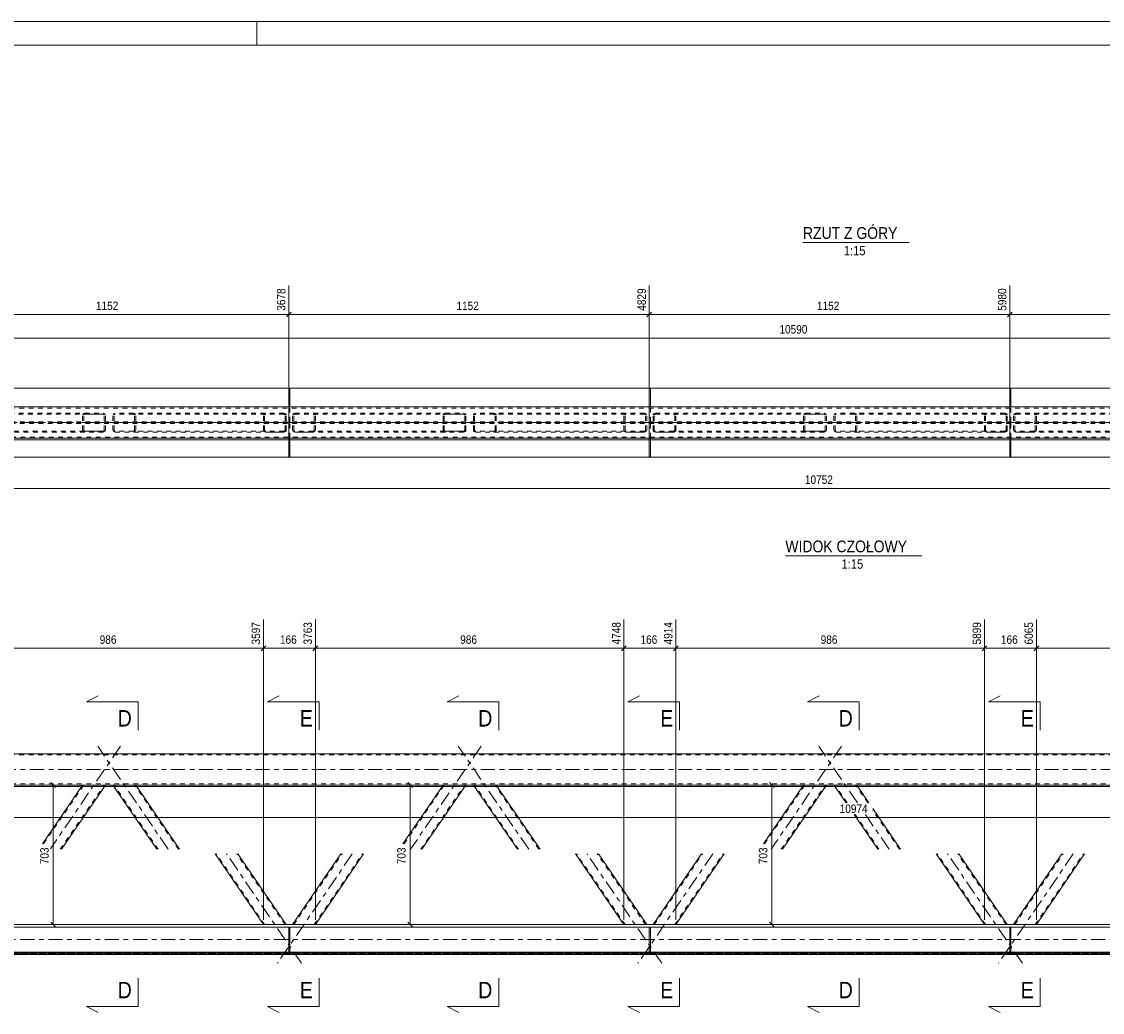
# Model space of a CAD drawing. Header units: millimetres. Extents: x 0 to 910, y 0 to 420.
# Tile 3 of 7: x 230 to 460, y 209 to 420. Entities that reach past the tile are written whole.
import ezdxf

# ---------------------------------------------------------------- set-up
doc = ezdxf.new("R2010")
doc.units = ezdxf.units.MM
for name, pattern in [('XKITLINE00', [0]), ('XKITLINE01', [4, 1, -1, 1, -1]), ('XKITLINE03', [6, 3, -1, 1, -1])]:
    doc.linetypes.add(name, pattern=pattern)
for name, color, linetype, lineweight in [('Arkusz rysunku', 3, 'Continuous', 0), ('Element', 2, 'Continuous', 0), ('Inny typ obiektu', 7, 'Continuous', 0), ('Przekrój', 7, 'Continuous', 0), ('Wymiar', 4, 'Continuous', 0)]:
    doc.layers.add(name, color=color, linetype=linetype, lineweight=lineweight)
doc.styles.add('ARIAL', font='ARIAL.TTF')

msp = doc.modelspace()

# ---------------------------------------------------------------- linework, layer by layer
at = {"layer": 'Arkusz rysunku', "linetype": 'XKITLINE00', "lineweight": 0}
for p, q in [((910, 420), (0, 420)), ((280, 415), (280, 420)), ((905, 415), (5, 415))]:
    msp.add_line(p, q, dxfattribs=at)
at = {"layer": 'Element', "linetype": 'XKITLINE00', "lineweight": 0}
for p, q in [((773.22, 341.98), (51.09, 341.98)), ((773.22, 341.98), (51.09, 341.98)), ((286.78, 341.98), (286.78, 337.98)), ((286.78, 341.98), (287.04, 341.98)), ((287.04, 341.98), (287.04, 337.98)), ((363.53, 341.98), (363.53, 337.98)), ((363.53, 341.98), (363.8, 341.98)), ((363.8, 341.98), (363.8, 337.98)), ((440.29, 341.98), (440.29, 337.98)), ((440.29, 341.98), (440.55, 341.98)), ((440.55, 341.98), (440.55, 337.98)), ((718.41, 337.98), (85.68, 337.98)), ((85.68, 331.31), (718.41, 331.31)), ((286.78, 327.31), (286.78, 331.31)), ((287.04, 331.31), (287.04, 327.31)), ((363.53, 327.31), (363.53, 331.31)), ((363.8, 331.31), (363.8, 327.31)), ((440.29, 327.31), (440.29, 331.31)), ((440.55, 331.31), (440.55, 327.31)), ((773.22, 327.31), (96.02, 327.31)), ((773.22, 327.3), (96.02, 327.3)), ((287.04, 327.31), (286.78, 327.31)), ((363.8, 327.31), (363.53, 327.31)), ((440.55, 327.31), (440.29, 327.31)), ((85.68, 264.16), (718.41, 264.16)), ((708.25, 257.5), (95.69, 257.5)), ((234.34, 245.01), (242.88, 257.5)), ((247.73, 257.5), (238.38, 243.83)), ((258.69, 243.83), (249.34, 257.5)), ((254.19, 257.5), (263.54, 243.83)), ((311.1, 245.01), (319.64, 257.5)), ((324.49, 257.5), (315.13, 243.83)), ((335.45, 243.83), (326.1, 257.5)), ((330.94, 257.5), (340.3, 243.83)), ((387.85, 245.01), (396.39, 257.5)), ((401.24, 257.5), (391.89, 243.83)), ((405.43, 253.72), (402.85, 257.5)), ((407.7, 257.5), (410.28, 253.72)), ((412.2, 243.83), (407.16, 251.2)), ((411.12, 252.5), (417.05, 243.83)), ((281.39, 227.8), (271.1, 242.83)), ((275.95, 242.83), (286.24, 227.8)), ((287.59, 227.8), (297.88, 242.83)), ((302.72, 242.83), (292.44, 227.8)), ((358.14, 227.8), (347.86, 242.83)), ((352.71, 242.83), (362.99, 227.8)), ((364.35, 227.8), (374.63, 242.83)), ((379.48, 242.83), (369.19, 227.8)), ((434.9, 227.8), (424.61, 242.83)), ((429.46, 242.83), (439.74, 227.8)), ((441.1, 227.8), (451.38, 242.83)), ((456.23, 242.83), (445.95, 227.8)), ((773.22, 227.27), (51.09, 227.27)), ((773.22, 227.8), (53.56, 227.8)), ((286.78, 221.8), (286.78, 227.27)), ((287.04, 227.27), (286.78, 227.27)), ((287.04, 221.8), (287.04, 227.27)), ((363.53, 221.8), (363.53, 227.27)), ((363.8, 227.27), (363.53, 227.27)), ((363.8, 221.8), (363.8, 227.27)), ((440.29, 221.8), (440.29, 227.27)), ((440.55, 227.27), (440.29, 227.27)), ((440.55, 221.8), (440.55, 227.27)), ((773.22, 221.8), (41.62, 221.8)), ((41.62, 221.53), (773.22, 221.53)), ((41.62, 221.4), (773.22, 221.4)), ((773.22, 221.4), (41.62, 221.4)), ((286.78, 221.94), (210.29, 221.94)), ((286.78, 221.8), (287.04, 221.8)), ((363.53, 221.94), (287.04, 221.94)), ((363.53, 221.8), (363.8, 221.8)), ((440.29, 221.94), (363.8, 221.94)), ((440.29, 221.8), (440.55, 221.8)), ((517.04, 221.94), (440.55, 221.94))]:
    msp.add_line(p, q, dxfattribs=at)
at = {"layer": 'Element', "linetype": 'XKITLINE01', "lineweight": 0}
for p, q in [((41.62, 337.99), (773.22, 337.99)), ((773.22, 337.98), (41.62, 337.98)), ((747.73, 337.98), (53.56, 337.98)), ((718.41, 337.71), (85.68, 337.71)), ((211.32, 336.64), (243.37, 336.64)), ((215.2, 336.44), (247.25, 336.44)), ((242.92, 336.4), (242.88, 336.24)), ((242.88, 333.04), (242.88, 336.24)), ((243.03, 336.53), (242.92, 336.4)), ((243.18, 336.61), (243.03, 336.53)), ((243.13, 336.24), (243.14, 336.32)), ((243.13, 333.04), (243.13, 336.24)), ((243.14, 336.32), (243.2, 336.39)), ((243.37, 336.64), (243.18, 336.61)), ((243.2, 336.39), (243.28, 336.43)), ((243.28, 336.43), (243.37, 336.44)), ((243.37, 336.64), (247.25, 336.64)), ((247.25, 336.44), (243.37, 336.44)), ((247.43, 336.61), (247.25, 336.64)), ((247.25, 336.44), (247.34, 336.43)), ((247.34, 336.43), (247.42, 336.39)), ((247.42, 336.39), (247.47, 336.32)), ((247.59, 336.53), (247.43, 336.61)), ((247.47, 336.32), (247.49, 336.24)), ((247.49, 333.04), (247.49, 336.24)), ((247.69, 336.4), (247.59, 336.53)), ((247.73, 336.24), (247.69, 336.4)), ((247.73, 333.04), (247.73, 336.24)), ((249.38, 336.4), (249.34, 336.24)), ((249.34, 333.04), (249.34, 336.24)), ((249.48, 336.53), (249.38, 336.4)), ((249.64, 336.61), (249.48, 336.53)), ((249.58, 336.24), (249.6, 336.32)), ((249.58, 333.04), (249.58, 336.24)), ((249.6, 336.32), (249.65, 336.39)), ((249.83, 336.64), (249.64, 336.61)), ((249.65, 336.39), (249.73, 336.43)), ((249.73, 336.43), (249.83, 336.44)), ((285.75, 336.64), (249.83, 336.64)), ((285.75, 336.44), (249.83, 336.44)), ((253.89, 336.61), (253.7, 336.64)), ((253.7, 336.44), (253.8, 336.43)), ((253.8, 336.43), (253.88, 336.39)), ((253.88, 336.39), (253.93, 336.32)), ((254.05, 336.53), (253.89, 336.61)), ((253.93, 336.32), (253.95, 336.24)), ((253.95, 333.04), (253.95, 336.24)), ((254.15, 336.4), (254.05, 336.53)), ((254.19, 336.24), (254.15, 336.4)), ((254.19, 333.04), (254.19, 336.24)), ((281.39, 336.24), (281.43, 336.4)), ((281.39, 333.04), (281.39, 336.24)), ((281.43, 336.4), (281.53, 336.53)), ((281.53, 336.53), (281.69, 336.61)), ((281.65, 336.32), (281.63, 336.24)), ((281.63, 333.04), (281.63, 336.24)), ((281.7, 336.39), (281.65, 336.32)), ((281.69, 336.61), (281.87, 336.64)), ((281.78, 336.43), (281.7, 336.39)), ((281.87, 336.44), (281.78, 336.43)), ((285.75, 336.64), (285.94, 336.61)), ((285.84, 336.43), (285.75, 336.44)), ((285.92, 336.39), (285.84, 336.43)), ((285.97, 336.32), (285.92, 336.39)), ((285.94, 336.61), (286.09, 336.53)), ((285.99, 336.24), (285.97, 336.32)), ((285.99, 333.04), (285.99, 336.24)), ((286.09, 336.53), (286.2, 336.4)), ((286.2, 336.4), (286.24, 336.24)), ((286.24, 333.04), (286.24, 336.24)), ((286.78, 337.98), (286.78, 334.81)), ((287.04, 337.98), (286.78, 337.98)), ((286.78, 337.98), (287.04, 337.98)), ((287.04, 334.81), (287.04, 337.98)), ((287.59, 336.24), (287.63, 336.4)), ((287.59, 333.04), (287.59, 336.24)), ((287.63, 336.4), (287.73, 336.53)), ((287.73, 336.53), (287.89, 336.61)), ((287.85, 336.32), (287.83, 336.24)), ((287.83, 333.04), (287.83, 336.24)), ((287.91, 336.39), (287.85, 336.32)), ((287.89, 336.61), (288.08, 336.64)), ((287.98, 336.43), (287.91, 336.39)), ((288.08, 336.44), (287.98, 336.43)), ((288.08, 336.64), (320.12, 336.64)), ((288.08, 336.64), (291.95, 336.64)), ((288.08, 336.44), (291.95, 336.44)), ((291.95, 336.64), (292.14, 336.61)), ((291.95, 336.44), (324, 336.44)), ((292.05, 336.43), (291.95, 336.44)), ((292.13, 336.39), (292.05, 336.43)), ((292.18, 336.32), (292.13, 336.39)), ((292.14, 336.61), (292.3, 336.53)), ((292.2, 336.24), (292.18, 336.32)), ((292.2, 333.04), (292.2, 336.24)), ((292.3, 336.53), (292.4, 336.4)), ((292.4, 336.4), (292.44, 336.24)), ((292.44, 333.04), (292.44, 336.24)), ((319.68, 336.4), (319.64, 336.24)), ((319.64, 333.04), (319.64, 336.24)), ((319.78, 336.53), (319.68, 336.4)), ((319.94, 336.61), (319.78, 336.53)), ((319.88, 336.24), (319.9, 336.32)), ((319.88, 333.04), (319.88, 336.24)), ((319.9, 336.32), (319.95, 336.39)), ((320.12, 336.64), (319.94, 336.61)), ((319.95, 336.39), (320.03, 336.43)), ((320.03, 336.43), (320.12, 336.44)), ((320.12, 336.64), (324, 336.64)), ((324, 336.44), (320.12, 336.44)), ((324.19, 336.61), (324, 336.64)), ((324, 336.44), (324.09, 336.43)), ((324.09, 336.43), (324.17, 336.39)), ((324.17, 336.39), (324.22, 336.32)), ((324.34, 336.53), (324.19, 336.61)), ((324.22, 336.32), (324.24, 336.24)), ((324.24, 333.04), (324.24, 336.24)), ((324.45, 336.4), (324.34, 336.53)), ((324.49, 336.24), (324.45, 336.4)), ((324.49, 333.04), (324.49, 336.24)), ((326.13, 336.4), (326.1, 336.24)), ((326.1, 333.04), (326.1, 336.24)), ((326.24, 336.53), (326.13, 336.4)), ((326.4, 336.61), (326.24, 336.53)), ((326.34, 336.24), (326.36, 336.32)), ((326.34, 333.04), (326.34, 336.24)), ((326.36, 336.32), (326.41, 336.39)), ((326.58, 336.64), (326.4, 336.61)), ((326.41, 336.39), (326.49, 336.43)), ((326.49, 336.43), (326.58, 336.44)), ((362.51, 336.64), (326.58, 336.64)), ((362.51, 336.44), (326.58, 336.44)), ((330.64, 336.61), (330.46, 336.64)), ((330.46, 336.44), (330.55, 336.43)), ((330.55, 336.43), (330.63, 336.39)), ((330.63, 336.39), (330.68, 336.32)), ((330.8, 336.53), (330.64, 336.61)), ((330.68, 336.32), (330.7, 336.24)), ((330.7, 333.04), (330.7, 336.24)), ((330.91, 336.4), (330.8, 336.53)), ((330.94, 336.24), (330.91, 336.4)), ((330.94, 333.04), (330.94, 336.24)), ((358.14, 336.24), (358.18, 336.4)), ((358.14, 333.04), (358.14, 336.24)), ((358.18, 336.4), (358.29, 336.53)), ((358.29, 336.53), (358.44, 336.61)), ((358.4, 336.32), (358.39, 336.24)), ((358.39, 333.04), (358.39, 336.24)), ((358.46, 336.39), (358.4, 336.32)), ((358.44, 336.61), (358.63, 336.64)), ((358.54, 336.43), (358.46, 336.39)), ((358.63, 336.44), (358.54, 336.43)), ((362.51, 336.64), (362.69, 336.61)), ((362.6, 336.43), (362.51, 336.44)), ((362.68, 336.39), (362.6, 336.43)), ((362.73, 336.32), (362.68, 336.39)), ((362.69, 336.61), (362.85, 336.53)), ((362.75, 336.24), (362.73, 336.32)), ((362.75, 333.04), (362.75, 336.24)), ((362.85, 336.53), (362.95, 336.4)), ((362.95, 336.4), (362.99, 336.24)), ((362.99, 333.04), (362.99, 336.24)), ((363.53, 337.98), (363.53, 334.81)), ((363.8, 337.98), (363.53, 337.98)), ((363.53, 337.98), (363.8, 337.98)), ((363.8, 334.81), (363.8, 337.98)), ((364.35, 336.24), (364.38, 336.4)), ((364.35, 333.04), (364.35, 336.24)), ((364.38, 336.4), (364.49, 336.53)), ((364.49, 336.53), (364.65, 336.61)), ((364.61, 336.32), (364.59, 336.24)), ((364.59, 333.04), (364.59, 336.24)), ((364.66, 336.39), (364.61, 336.32)), ((364.65, 336.61), (364.83, 336.64)), ((364.74, 336.43), (364.66, 336.39)), ((364.83, 336.44), (364.74, 336.43)), ((364.83, 336.64), (396.88, 336.64)), ((364.83, 336.64), (368.71, 336.64)), ((364.83, 336.44), (368.71, 336.44)), ((368.71, 336.64), (368.89, 336.61)), ((368.71, 336.44), (400.76, 336.44)), ((368.8, 336.43), (368.71, 336.44)), ((368.88, 336.39), (368.8, 336.43)), ((368.93, 336.32), (368.88, 336.39)), ((368.89, 336.61), (369.05, 336.53)), ((368.95, 336.24), (368.93, 336.32)), ((368.95, 333.04), (368.95, 336.24)), ((369.05, 336.53), (369.16, 336.4)), ((369.16, 336.4), (369.19, 336.24)), ((369.19, 333.04), (369.19, 336.24)), ((396.43, 336.4), (396.39, 336.24)), ((396.39, 333.04), (396.39, 336.24)), ((396.54, 336.53), (396.43, 336.4)), ((396.69, 336.61), (396.54, 336.53)), ((396.64, 336.24), (396.65, 336.32)), ((396.64, 333.04), (396.64, 336.24)), ((396.65, 336.32), (396.71, 336.39)), ((396.88, 336.64), (396.69, 336.61)), ((396.71, 336.39), (396.79, 336.43)), ((396.79, 336.43), (396.88, 336.44)), ((396.88, 336.64), (400.76, 336.64)), ((400.76, 336.44), (396.88, 336.44)), ((400.94, 336.61), (400.76, 336.64)), ((400.76, 336.44), (400.85, 336.43)), ((400.85, 336.43), (400.93, 336.39)), ((400.93, 336.39), (400.98, 336.32)), ((401.1, 336.53), (400.94, 336.61)), ((400.98, 336.32), (401, 336.24)), ((401, 333.04), (401, 336.24)), ((401.2, 336.4), (401.1, 336.53)), ((401.24, 336.24), (401.2, 336.4)), ((401.24, 333.04), (401.24, 336.24)), ((402.89, 336.4), (402.85, 336.24)), ((402.85, 333.04), (402.85, 336.24)), ((402.99, 336.53), (402.89, 336.4)), ((403.15, 336.61), (402.99, 336.53)), ((403.09, 336.24), (403.11, 336.32)), ((403.09, 333.04), (403.09, 336.24)), ((403.11, 336.32), (403.16, 336.39)), ((403.34, 336.64), (403.15, 336.61)), ((403.16, 336.39), (403.24, 336.43)), ((403.24, 336.43), (403.34, 336.44)), ((439.26, 336.64), (403.34, 336.64)), ((439.26, 336.44), (403.34, 336.44)), ((407.4, 336.61), (407.21, 336.64)), ((407.21, 336.44), (407.31, 336.43)), ((407.31, 336.43), (407.38, 336.39)), ((407.38, 336.39), (407.44, 336.32)), ((407.56, 336.53), (407.4, 336.61)), ((407.44, 336.32), (407.46, 336.24)), ((407.46, 333.04), (407.46, 336.24)), ((407.66, 336.4), (407.56, 336.53)), ((407.7, 336.24), (407.66, 336.4)), ((407.7, 333.04), (407.7, 336.24)), ((434.9, 336.24), (434.93, 336.4)), ((434.9, 333.04), (434.9, 336.24)), ((434.93, 336.4), (435.04, 336.53)), ((435.04, 336.53), (435.2, 336.61)), ((435.16, 336.32), (435.14, 336.24)), ((435.14, 333.04), (435.14, 336.24)), ((435.21, 336.39), (435.16, 336.32)), ((435.2, 336.61), (435.38, 336.64)), ((435.29, 336.43), (435.21, 336.39)), ((435.38, 336.44), (435.29, 336.43)), ((439.26, 336.64), (439.45, 336.61)), ((439.35, 336.43), (439.26, 336.44)), ((439.43, 336.39), (439.35, 336.43)), ((439.48, 336.32), (439.43, 336.39)), ((439.45, 336.61), (439.6, 336.53)), ((439.5, 336.24), (439.48, 336.32)), ((439.5, 333.04), (439.5, 336.24)), ((439.6, 336.53), (439.71, 336.4)), ((439.71, 336.4), (439.74, 336.24)), ((439.74, 333.04), (439.74, 336.24)), ((440.29, 337.98), (440.29, 334.81)), ((440.55, 337.98), (440.29, 337.98)), ((440.29, 337.98), (440.55, 337.98)), ((440.55, 334.81), (440.55, 337.98)), ((441.1, 336.24), (441.14, 336.4)), ((441.1, 333.04), (441.1, 336.24)), ((441.14, 336.4), (441.24, 336.53)), ((441.24, 336.53), (441.4, 336.61)), ((441.36, 336.32), (441.34, 336.24)), ((441.34, 333.04), (441.34, 336.24)), ((441.41, 336.39), (441.36, 336.32)), ((441.4, 336.61), (441.59, 336.64)), ((441.49, 336.43), (441.41, 336.39)), ((441.59, 336.44), (441.49, 336.43)), ((441.59, 336.64), (473.63, 336.64)), ((441.59, 336.64), (445.46, 336.64)), ((441.59, 336.44), (445.46, 336.44)), ((445.46, 336.64), (445.65, 336.61)), ((445.46, 336.44), (477.51, 336.44)), ((445.56, 336.43), (445.46, 336.44)), ((445.63, 336.39), (445.56, 336.43)), ((445.69, 336.32), (445.63, 336.39)), ((445.65, 336.61), (445.81, 336.53)), ((445.71, 336.24), (445.69, 336.32)), ((445.71, 333.04), (445.71, 336.24)), ((445.81, 336.53), (445.91, 336.4)), ((445.91, 336.4), (445.95, 336.24)), ((445.95, 333.04), (445.95, 336.24)), ((726.5, 334.81), (41.62, 334.81)), ((726.5, 334.48), (41.62, 334.48)), ((287.04, 335.81), (286.78, 335.81)), ((286.78, 334.81), (287.04, 334.81)), ((287.04, 334.48), (286.78, 334.48)), ((286.78, 334.48), (286.78, 331.31)), ((287.04, 334.48), (287.04, 331.31)), ((363.8, 335.81), (363.53, 335.81)), ((363.53, 334.81), (363.8, 334.81)), ((363.8, 334.48), (363.53, 334.48)), ((363.53, 334.48), (363.53, 331.31)), ((363.8, 334.48), (363.8, 331.31)), ((440.55, 335.81), (440.29, 335.81)), ((440.29, 334.81), (440.55, 334.81)), ((440.55, 334.48), (440.29, 334.48)), ((440.29, 334.48), (440.29, 331.31)), ((440.55, 334.48), (440.55, 331.31)), ((85.68, 331.58), (718.41, 331.58)), ((243.37, 332.64), (211.32, 332.64)), ((247.25, 332.84), (215.2, 332.84)), ((242.88, 333.04), (242.92, 332.89)), ((242.92, 332.89), (243.03, 332.76)), ((243.03, 332.76), (243.18, 332.68)), ((243.14, 332.97), (243.13, 333.04)), ((243.2, 332.9), (243.14, 332.97)), ((243.18, 332.68), (243.37, 332.64)), ((243.28, 332.86), (243.2, 332.9)), ((243.37, 332.84), (243.28, 332.86)), ((243.37, 332.84), (247.25, 332.84)), ((247.25, 332.64), (243.37, 332.64)), ((247.34, 332.86), (247.25, 332.84)), ((247.25, 332.64), (247.43, 332.68)), ((247.42, 332.9), (247.34, 332.86)), ((247.47, 332.97), (247.42, 332.9)), ((247.43, 332.68), (247.59, 332.76)), ((247.49, 333.04), (247.47, 332.97)), ((247.59, 332.76), (247.69, 332.89)), ((247.69, 332.89), (247.73, 333.04)), ((249.34, 333.04), (249.38, 332.89)), ((249.38, 332.89), (249.48, 332.76)), ((249.48, 332.76), (249.64, 332.68)), ((249.6, 332.97), (249.58, 333.04)), ((249.65, 332.9), (249.6, 332.97)), ((249.64, 332.68), (249.83, 332.64)), ((249.73, 332.86), (249.65, 332.9)), ((249.83, 332.84), (249.73, 332.86)), ((285.75, 332.84), (249.83, 332.84)), ((249.83, 332.64), (285.75, 332.64)), ((253.8, 332.86), (253.7, 332.84)), ((253.7, 332.64), (253.89, 332.68)), ((253.88, 332.9), (253.8, 332.86)), ((253.93, 332.97), (253.88, 332.9)), ((253.89, 332.68), (254.05, 332.76)), ((253.95, 333.04), (253.93, 332.97)), ((254.05, 332.76), (254.15, 332.89)), ((254.15, 332.89), (254.19, 333.04)), ((281.43, 332.89), (281.39, 333.04)), ((281.53, 332.76), (281.43, 332.89)), ((281.69, 332.68), (281.53, 332.76)), ((281.63, 333.04), (281.65, 332.97)), ((281.65, 332.97), (281.7, 332.9)), ((281.87, 332.64), (281.69, 332.68)), ((281.7, 332.9), (281.78, 332.86)), ((281.78, 332.86), (281.87, 332.84)), ((285.75, 332.64), (281.87, 332.64)), ((285.75, 332.84), (285.84, 332.86)), ((285.94, 332.68), (285.75, 332.64)), ((285.84, 332.86), (285.92, 332.9)), ((285.92, 332.9), (285.97, 332.97)), ((286.09, 332.76), (285.94, 332.68)), ((285.97, 332.97), (285.99, 333.04)), ((286.2, 332.89), (286.09, 332.76)), ((286.24, 333.04), (286.2, 332.89)), ((287.04, 333.48), (286.78, 333.48)), ((287.04, 331.31), (287.04, 331.84)), ((287.63, 332.89), (287.59, 333.04)), ((287.73, 332.76), (287.63, 332.89)), ((287.89, 332.67), (287.73, 332.76)), ((287.83, 333.04), (287.85, 332.97)), ((287.85, 332.97), (287.91, 332.9)), ((288.08, 332.64), (287.89, 332.67)), ((287.91, 332.9), (287.98, 332.86)), ((287.98, 332.86), (288.08, 332.84)), ((291.95, 332.84), (288.08, 332.84)), ((320.12, 332.64), (288.08, 332.64)), ((288.08, 332.64), (291.95, 332.64)), ((291.95, 332.84), (292.05, 332.86)), ((324, 332.84), (291.95, 332.84)), ((292.14, 332.67), (291.95, 332.64)), ((292.05, 332.86), (292.13, 332.9)), ((292.13, 332.9), (292.18, 332.97)), ((292.3, 332.76), (292.14, 332.67)), ((292.18, 332.97), (292.2, 333.04)), ((292.4, 332.89), (292.3, 332.76)), ((292.44, 333.04), (292.4, 332.89)), ((319.64, 333.04), (319.68, 332.89)), ((319.68, 332.89), (319.78, 332.76)), ((319.78, 332.76), (319.94, 332.68)), ((319.9, 332.97), (319.88, 333.04)), ((319.95, 332.9), (319.9, 332.97)), ((319.94, 332.68), (320.12, 332.64)), ((320.03, 332.86), (319.95, 332.9)), ((320.12, 332.84), (320.03, 332.86)), ((320.12, 332.84), (324, 332.84)), ((324, 332.64), (320.12, 332.64)), ((324.09, 332.86), (324, 332.84)), ((324, 332.64), (324.19, 332.68)), ((324.17, 332.9), (324.09, 332.86)), ((324.22, 332.97), (324.17, 332.9)), ((324.19, 332.68), (324.34, 332.76)), ((324.24, 333.04), (324.22, 332.97)), ((324.34, 332.76), (324.45, 332.89)), ((324.45, 332.89), (324.49, 333.04)), ((326.1, 333.04), (326.13, 332.89)), ((326.13, 332.89), (326.24, 332.76)), ((326.24, 332.76), (326.4, 332.68)), ((326.36, 332.97), (326.34, 333.04)), ((326.41, 332.9), (326.36, 332.97)), ((326.4, 332.68), (326.58, 332.64)), ((326.49, 332.86), (326.41, 332.9)), ((326.58, 332.84), (326.49, 332.86)), ((362.51, 332.84), (326.58, 332.84)), ((326.58, 332.64), (362.51, 332.64)), ((330.55, 332.86), (330.46, 332.84)), ((330.46, 332.64), (330.64, 332.68)), ((330.63, 332.9), (330.55, 332.86)), ((330.68, 332.97), (330.63, 332.9)), ((330.64, 332.68), (330.8, 332.76)), ((330.7, 333.04), (330.68, 332.97)), ((330.8, 332.76), (330.91, 332.89)), ((330.91, 332.89), (330.94, 333.04)), ((358.18, 332.89), (358.14, 333.04)), ((358.29, 332.76), (358.18, 332.89)), ((358.44, 332.68), (358.29, 332.76)), ((358.39, 333.04), (358.4, 332.97)), ((358.4, 332.97), (358.46, 332.9)), ((358.63, 332.64), (358.44, 332.68)), ((358.46, 332.9), (358.54, 332.86)), ((358.54, 332.86), (358.63, 332.84)), ((362.51, 332.64), (358.63, 332.64)), ((362.51, 332.84), (362.6, 332.86)), ((362.69, 332.68), (362.51, 332.64)), ((362.6, 332.86), (362.68, 332.9)), ((362.68, 332.9), (362.73, 332.97)), ((362.85, 332.76), (362.69, 332.68)), ((362.73, 332.97), (362.75, 333.04)), ((362.95, 332.89), (362.85, 332.76)), ((362.99, 333.04), (362.95, 332.89)), ((363.8, 333.48), (363.53, 333.48)), ((363.8, 331.31), (363.8, 331.84)), ((364.38, 332.89), (364.35, 333.04)), ((364.49, 332.76), (364.38, 332.89)), ((364.65, 332.67), (364.49, 332.76)), ((364.59, 333.04), (364.61, 332.97)), ((364.61, 332.97), (364.66, 332.9)), ((364.83, 332.64), (364.65, 332.67)), ((364.66, 332.9), (364.74, 332.86)), ((364.74, 332.86), (364.83, 332.84)), ((368.71, 332.84), (364.83, 332.84)), ((396.88, 332.64), (364.83, 332.64)), ((364.83, 332.64), (368.71, 332.64)), ((368.71, 332.84), (368.8, 332.86)), ((400.76, 332.84), (368.71, 332.84)), ((368.89, 332.67), (368.71, 332.64)), ((368.8, 332.86), (368.88, 332.9)), ((368.88, 332.9), (368.93, 332.97)), ((369.05, 332.76), (368.89, 332.67)), ((368.93, 332.97), (368.95, 333.04)), ((369.16, 332.89), (369.05, 332.76)), ((369.19, 333.04), (369.16, 332.89)), ((396.39, 333.04), (396.43, 332.89)), ((396.43, 332.89), (396.54, 332.76)), ((396.54, 332.76), (396.69, 332.68)), ((396.65, 332.97), (396.64, 333.04)), ((396.71, 332.9), (396.65, 332.97)), ((396.69, 332.68), (396.88, 332.64)), ((396.79, 332.86), (396.71, 332.9)), ((396.88, 332.84), (396.79, 332.86)), ((396.88, 332.84), (400.76, 332.84)), ((400.76, 332.64), (396.88, 332.64)), ((400.85, 332.86), (400.76, 332.84)), ((400.76, 332.64), (400.94, 332.68)), ((400.93, 332.9), (400.85, 332.86)), ((400.98, 332.97), (400.93, 332.9)), ((400.94, 332.68), (401.1, 332.76)), ((401, 333.04), (400.98, 332.97)), ((401.1, 332.76), (401.2, 332.89)), ((401.2, 332.89), (401.24, 333.04)), ((402.85, 333.04), (402.89, 332.89)), ((402.89, 332.89), (402.99, 332.76)), ((402.99, 332.76), (403.15, 332.68)), ((403.11, 332.97), (403.09, 333.04)), ((403.16, 332.9), (403.11, 332.97)), ((403.15, 332.68), (403.34, 332.64)), ((403.24, 332.86), (403.16, 332.9)), ((403.34, 332.84), (403.24, 332.86)), ((439.26, 332.84), (403.34, 332.84)), ((403.34, 332.64), (439.26, 332.64)), ((407.31, 332.86), (407.21, 332.84)), ((407.21, 332.64), (407.4, 332.68)), ((407.38, 332.9), (407.31, 332.86)), ((407.44, 332.97), (407.38, 332.9)), ((407.4, 332.68), (407.56, 332.76)), ((407.46, 333.04), (407.44, 332.97)), ((407.56, 332.76), (407.66, 332.89)), ((407.66, 332.89), (407.7, 333.04)), ((434.93, 332.89), (434.9, 333.04)), ((435.04, 332.76), (434.93, 332.89)), ((435.2, 332.68), (435.04, 332.76)), ((435.14, 333.04), (435.16, 332.97)), ((435.16, 332.97), (435.21, 332.9)), ((435.38, 332.64), (435.2, 332.68)), ((435.21, 332.9), (435.29, 332.86)), ((435.29, 332.86), (435.38, 332.84)), ((439.26, 332.64), (435.38, 332.64)), ((439.26, 332.84), (439.35, 332.86)), ((439.45, 332.68), (439.26, 332.64)), ((439.35, 332.86), (439.43, 332.9)), ((439.43, 332.9), (439.48, 332.97)), ((439.6, 332.76), (439.45, 332.68)), ((439.48, 332.97), (439.5, 333.04)), ((439.71, 332.89), (439.6, 332.76)), ((439.74, 333.04), (439.71, 332.89)), ((440.55, 333.48), (440.29, 333.48)), ((440.55, 331.31), (440.55, 331.84)), ((441.14, 332.89), (441.1, 333.04)), ((441.24, 332.76), (441.14, 332.89)), ((441.4, 332.67), (441.24, 332.76)), ((441.34, 333.04), (441.36, 332.97)), ((441.36, 332.97), (441.41, 332.9)), ((441.59, 332.64), (441.4, 332.67)), ((441.41, 332.9), (441.49, 332.86)), ((441.49, 332.86), (441.59, 332.84)), ((445.46, 332.84), (441.59, 332.84)), ((473.63, 332.64), (441.59, 332.64)), ((441.59, 332.64), (445.46, 332.64)), ((445.46, 332.84), (445.56, 332.86)), ((477.51, 332.84), (445.46, 332.84)), ((445.65, 332.67), (445.46, 332.64)), ((445.56, 332.86), (445.63, 332.9)), ((445.63, 332.9), (445.69, 332.97)), ((445.81, 332.76), (445.65, 332.67)), ((445.69, 332.97), (445.71, 333.04)), ((445.91, 332.89), (445.81, 332.76)), ((445.95, 333.04), (445.91, 332.89)), ((41.62, 331.31), (730.5, 331.31)), ((730.5, 331.3), (41.62, 331.3)), ((730.5, 331.31), (53.56, 331.31)), ((287.04, 331.31), (286.78, 331.31)), ((286.78, 331.31), (287.04, 331.31)), ((363.8, 331.31), (363.53, 331.31)), ((363.53, 331.31), (363.8, 331.31)), ((440.55, 331.31), (440.29, 331.31)), ((440.29, 331.31), (440.55, 331.31)), ((718.41, 263.9), (85.68, 263.9)), ((85.68, 257.76), (718.41, 257.76)), ((234.58, 245.01), (243.13, 257.5)), ((238.14, 243.83), (247.49, 257.5)), ((247.73, 257.5), (242.88, 257.5)), ((254.19, 257.5), (249.34, 257.5)), ((258.94, 243.83), (249.58, 257.5)), ((263.3, 243.83), (253.95, 257.5)), ((311.34, 245.01), (319.88, 257.5)), ((314.89, 243.83), (324.24, 257.5)), ((324.49, 257.5), (319.64, 257.5)), ((330.94, 257.5), (326.1, 257.5)), ((335.69, 243.83), (326.34, 257.5)), ((340.05, 243.83), (330.7, 257.5)), ((388.09, 245.01), (396.64, 257.5)), ((391.65, 243.83), (401, 257.5)), ((401.24, 257.5), (396.39, 257.5)), ((407.7, 257.5), (402.85, 257.5)), ((405.68, 253.72), (403.09, 257.5)), ((410.04, 253.72), (407.46, 257.5)), ((412.45, 243.83), (407.4, 251.2)), ((416.81, 243.83), (411.12, 252.15)), ((281.63, 227.8), (271.35, 242.83)), ((285.99, 227.8), (275.71, 242.83)), ((287.83, 227.8), (298.12, 242.83)), ((292.2, 227.8), (302.48, 242.83)), ((358.39, 227.8), (348.1, 242.83)), ((362.75, 227.8), (352.46, 242.83)), ((364.59, 227.8), (374.87, 242.83)), ((368.95, 227.8), (379.23, 242.83)), ((435.14, 227.8), (424.86, 242.83)), ((439.5, 227.8), (429.22, 242.83)), ((441.34, 227.8), (451.63, 242.83)), ((445.71, 227.8), (455.99, 242.83)), ((286.24, 227.8), (281.39, 227.8)), ((286.78, 221.67), (286.78, 227.27)), ((286.78, 227.27), (287.04, 227.27)), ((287.04, 226.27), (286.78, 226.27)), ((286.78, 226.27), (286.78, 221.67)), ((286.78, 226.27), (287.04, 226.27)), ((287.04, 227.27), (287.04, 221.67)), ((287.04, 221.67), (287.04, 226.27)), ((292.44, 227.8), (287.59, 227.8)), ((362.99, 227.8), (358.14, 227.8)), ((363.53, 221.67), (363.53, 227.27)), ((363.53, 227.27), (363.8, 227.27)), ((363.8, 226.27), (363.53, 226.27)), ((363.53, 226.27), (363.53, 221.67)), ((363.53, 226.27), (363.8, 226.27)), ((363.8, 227.27), (363.8, 221.67)), ((363.8, 221.67), (363.8, 226.27)), ((369.19, 227.8), (364.35, 227.8)), ((439.74, 227.8), (434.9, 227.8)), ((440.29, 221.67), (440.29, 227.27)), ((440.29, 227.27), (440.55, 227.27)), ((440.55, 226.27), (440.29, 226.27)), ((440.29, 226.27), (440.29, 221.67)), ((440.29, 226.27), (440.55, 226.27)), ((440.55, 227.27), (440.55, 221.67)), ((440.55, 221.67), (440.55, 226.27)), ((445.95, 227.8), (441.1, 227.8)), ((773.22, 221.8), (41.62, 221.8)), ((773.22, 221.67), (41.62, 221.67)), ((41.62, 221.67), (773.22, 221.67)), ((41.62, 221.53), (773.22, 221.53)), ((773.22, 221.4), (41.62, 221.4)), ((286.78, 222.94), (287.04, 222.94)), ((287.04, 222.94), (286.78, 222.94)), ((287.04, 221.94), (286.78, 221.94)), ((287.04, 221.94), (286.78, 221.94)), ((287.04, 221.94), (286.78, 221.94)), ((286.78, 221.8), (287.04, 221.8)), ((286.78, 221.67), (287.04, 221.67)), ((286.78, 221.67), (287.04, 221.67)), ((363.53, 222.94), (363.8, 222.94)), ((363.8, 222.94), (363.53, 222.94)), ((363.8, 221.94), (363.53, 221.94)), ((363.8, 221.94), (363.53, 221.94)), ((363.8, 221.94), (363.53, 221.94)), ((363.53, 221.8), (363.8, 221.8)), ((363.53, 221.67), (363.8, 221.67)), ((363.53, 221.67), (363.8, 221.67)), ((440.29, 222.94), (440.55, 222.94)), ((440.55, 222.94), (440.29, 222.94)), ((440.55, 221.94), (440.29, 221.94)), ((440.55, 221.94), (440.29, 221.94)), ((440.55, 221.94), (440.29, 221.94)), ((440.29, 221.8), (440.55, 221.8)), ((440.29, 221.67), (440.55, 221.67)), ((440.29, 221.67), (440.55, 221.67))]:
    msp.add_line(p, q, dxfattribs=at)
at = {"layer": 'Element', "linetype": 'XKITLINE03', "lineweight": 0}
for p, q in [((31.62, 334.64), (726.5, 334.64)), ((75.68, 334.64), (726.5, 334.64)), ((250.95, 334.64), (207.61, 334.64)), ((289.46, 334.64), (246.12, 334.64)), ((327.71, 334.64), (284.37, 334.64)), ((366.21, 334.64), (322.87, 334.64)), ((404.46, 334.64), (361.12, 334.64)), ((442.97, 334.64), (399.63, 334.64)), ((481.22, 334.64), (437.88, 334.64)), ((250.95, 265.75), (236.02, 243.93)), ((261.12, 243.83), (246.12, 265.75)), ((327.71, 265.75), (312.71, 243.83)), ((337.87, 243.83), (322.87, 265.75)), ((404.46, 265.75), (389.46, 243.83)), ((407.86, 253.72), (399.63, 265.75)), ((75.68, 260.83), (728.41, 260.83)), ((414.63, 243.83), (409.58, 251.2)), ((289.46, 219.55), (273.53, 242.83)), ((300.3, 242.83), (284.37, 219.55)), ((366.21, 219.55), (350.28, 242.83)), ((377.05, 242.83), (361.12, 219.55)), ((442.97, 219.55), (427.04, 242.83)), ((453.81, 242.83), (437.88, 219.55)), ((31.62, 224.6), (783.22, 224.6))]:
    msp.add_line(p, q, dxfattribs=at)
at = {"layer": 'Inny typ obiektu', "linetype": 'XKITLINE00', "lineweight": 0}
for p, q in [((396.26, 373), (418.86, 373)), ((392.52, 306.29), (421.6, 306.29))]:
    msp.add_line(p, q, dxfattribs=at)
at = {"layer": 'Przekrój', "linetype": 'XKITLINE00', "lineweight": 0}
for p, q in [((243.73, 275.21), (246.23, 276.46)), ((282.24, 275.21), (284.74, 276.46)), ((320.49, 275.21), (322.99, 276.46)), ((358.99, 275.21), (361.49, 276.46)), ((397.24, 275.21), (399.74, 276.46)), ((435.74, 275.21), (438.24, 276.46)), ((248.73, 275.21), (243.73, 275.21)), ((254.73, 275.21), (248.73, 275.21)), ((254.73, 275.21), (254.73, 269.21)), ((287.24, 275.21), (282.24, 275.21)), ((293.24, 275.21), (287.24, 275.21)), ((293.24, 275.21), (293.24, 269.21)), ((325.49, 275.21), (320.49, 275.21)), ((331.49, 275.21), (325.49, 275.21)), ((331.49, 275.21), (331.49, 269.21)), ((363.99, 275.21), (358.99, 275.21)), ((369.99, 275.21), (363.99, 275.21)), ((369.99, 275.21), (369.99, 269.21)), ((402.24, 275.21), (397.24, 275.21)), ((408.24, 275.21), (402.24, 275.21)), ((408.24, 275.21), (408.24, 269.21)), ((440.74, 275.21), (435.74, 275.21)), ((446.74, 275.21), (440.74, 275.21)), ((446.74, 275.21), (446.74, 269.21)), ((254.73, 210.36), (254.73, 216.36)), ((293.24, 210.36), (293.24, 216.36)), ((331.49, 210.36), (331.49, 216.36)), ((369.99, 210.36), (369.99, 216.36)), ((408.24, 210.36), (408.24, 216.36)), ((446.74, 210.36), (446.74, 216.36)), ((243.73, 210.36), (246.23, 209.11)), ((248.73, 210.36), (243.73, 210.36)), ((254.73, 210.36), (248.73, 210.36)), ((282.24, 210.36), (284.74, 209.11)), ((287.24, 210.36), (282.24, 210.36)), ((293.24, 210.36), (287.24, 210.36)), ((320.49, 210.36), (322.99, 209.11)), ((325.49, 210.36), (320.49, 210.36)), ((331.49, 210.36), (325.49, 210.36)), ((358.99, 210.36), (361.49, 209.11)), ((363.99, 210.36), (358.99, 210.36)), ((369.99, 210.36), (363.99, 210.36)), ((397.24, 210.36), (399.74, 209.11)), ((402.24, 210.36), (397.24, 210.36)), ((408.24, 210.36), (402.24, 210.36)), ((435.74, 210.36), (438.24, 209.11)), ((440.74, 210.36), (435.74, 210.36)), ((446.74, 210.36), (440.74, 210.36))]:
    msp.add_line(p, q, dxfattribs=at)
at = {"layer": 'Wymiar', "linetype": 'XKITLINE00', "lineweight": 0}
for p, q in [((286.78, 328.31), (286.78, 363.8)), ((286.78, 328.31), (286.78, 363.8)), ((363.53, 328.31), (363.53, 363.8)), ((363.53, 328.31), (363.53, 363.8)), ((440.29, 328.31), (440.29, 363.8)), ((440.29, 328.31), (440.29, 363.8)), ((210.02, 357.64), (286.78, 357.64)), ((287.29, 358.15), (286.27, 357.14)), ((287.29, 358.15), (286.27, 357.14)), ((286.78, 357.64), (363.53, 357.64)), ((364.04, 358.15), (363.02, 357.14)), ((364.04, 358.15), (363.02, 357.14)), ((363.53, 357.64), (440.29, 357.64)), ((440.8, 358.15), (439.78, 357.14)), ((440.8, 358.15), (439.78, 357.14)), ((440.29, 357.64), (517.04, 357.64)), ((41.62, 352.64), (747.57, 352.64)), ((86.68, 330.97), (735.78, 330.97)), ((41.62, 320.64), (758.42, 320.64)), ((281.39, 228.8), (281.39, 292.76)), ((281.39, 228.8), (281.39, 292.76)), ((292.44, 228.8), (292.44, 292.76)), ((292.44, 228.8), (292.44, 292.76)), ((358.14, 228.8), (358.14, 292.76)), ((358.14, 228.8), (358.14, 292.76)), ((369.19, 228.8), (369.19, 292.76)), ((369.19, 228.8), (369.19, 292.76)), ((434.9, 228.8), (434.9, 292.76)), ((434.9, 228.8), (434.9, 292.76)), ((445.95, 228.8), (445.95, 292.76)), ((445.95, 228.8), (445.95, 292.76)), ((215.68, 286.6), (281.39, 286.6)), ((281.9, 287.11), (280.88, 286.1)), ((281.9, 287.11), (280.88, 286.1)), ((281.39, 286.6), (292.44, 286.6)), ((292.95, 287.11), (291.93, 286.1)), ((292.95, 287.11), (291.93, 286.1)), ((292.44, 286.6), (358.14, 286.6)), ((358.65, 287.11), (357.63, 286.1)), ((358.65, 287.11), (357.63, 286.1)), ((358.14, 286.6), (369.19, 286.6)), ((369.7, 287.11), (368.68, 286.1)), ((369.7, 287.11), (368.68, 286.1)), ((369.19, 286.6), (434.9, 286.6)), ((435.41, 287.11), (434.39, 286.1)), ((435.41, 287.11), (434.39, 286.1)), ((434.9, 286.6), (445.95, 286.6)), ((446.46, 287.11), (445.44, 286.1)), ((446.46, 287.11), (445.44, 286.1)), ((445.95, 286.6), (511.65, 286.6)), ((236.11, 258.01), (237.13, 256.99)), ((312.11, 258.01), (313.13, 256.99)), ((389.11, 258.01), (390.13, 256.99)), ((110.28, 257.16), (735.06, 257.16)), ((248.34, 257.5), (234.76, 257.5)), ((236.62, 227.8), (236.62, 257.5)), ((325.1, 257.5), (310.76, 257.5)), ((312.62, 227.8), (312.62, 257.5)), ((401.85, 257.5), (387.76, 257.5)), ((389.62, 227.8), (389.62, 257.5)), ((41.62, 250.6), (773.22, 250.6)), ((236.11, 228.31), (237.13, 227.3)), ((312.11, 228.31), (313.13, 227.3)), ((389.11, 228.31), (390.13, 227.3)), ((246.73, 227.8), (234.76, 227.8)), ((323.49, 227.8), (310.76, 227.8)), ((400.24, 227.8), (387.76, 227.8))]:
    msp.add_line(p, q, dxfattribs=at)

# ---------------------------------------------------------------- texts
at = {"layer": 'Inny typ obiektu', "style": 'ARIAL', "width": 0.85}
for s, height, p in [('RZUT Z GÓRY', 2.5, (396.26, 373.75)), ('1:15', 2, (404.96, 370.25)), ('WIDOK CZOŁOWY', 2.5, (392.52, 307.04)), ('1:15', 2, (404.46, 303.54))]:
    msp.add_text(s, height=height, dxfattribs=at).set_placement(p)
at = {"layer": 'Przekrój', "style": 'ARIAL', "width": 0.85}
for s, p in [('D', (250.36, 269.96)), ('E', (289.12, 269.96)), ('D', (327.12, 269.96)), ('E', (365.88, 269.96)), ('D', (403.87, 269.96)), ('E', (442.63, 269.96)), ('D', (250.36, 212.11)), ('E', (289.12, 212.11)), ('D', (327.12, 212.11)), ('E', (365.88, 212.11)), ('D', (403.87, 212.11)), ('E', (442.63, 212.11))]:
    msp.add_text(s, height=3.5, dxfattribs=at).set_placement(p)
at = {"layer": 'Wymiar', "style": 'ARIAL', "width": 0.85}
for s, p in [('3678', (286.06, 358.46)), ('4829', (362.81, 358.46)), ('5980', (439.57, 358.46)), ('3597', (280.67, 287.42)), ('3763', (291.72, 287.42)), ('4748', (357.42, 287.42)), ('4914', (368.47, 287.42)), ('5899', (434.18, 287.42)), ('6065', (445.23, 287.42)), ('703', (235.66, 240.65)), ('703', (311.66, 240.65)), ('703', (388.66, 240.65))]:
    msp.add_text(s, height=1.8, rotation=90.0002, dxfattribs=at).set_placement(p)
for s, p in [('1152', (245.73, 358.6)), ('1152', (322.49, 358.6)), ('1152', (399.24, 358.6)), ('10590', (391.26, 353.6)), ('10752', (396.68, 321.6)), ('986', (246.53, 287.56)), ('166', (284.91, 287.56)), ('986', (323.29, 287.56)), ('166', (361.67, 287.56)), ('986', (400.04, 287.56)), ('166', (438.42, 287.56)), ('10974', (404.08, 251.56))]:
    msp.add_text(s, height=1.8, dxfattribs=at).set_placement(p)

doc.saveas('drawing.dxf')
